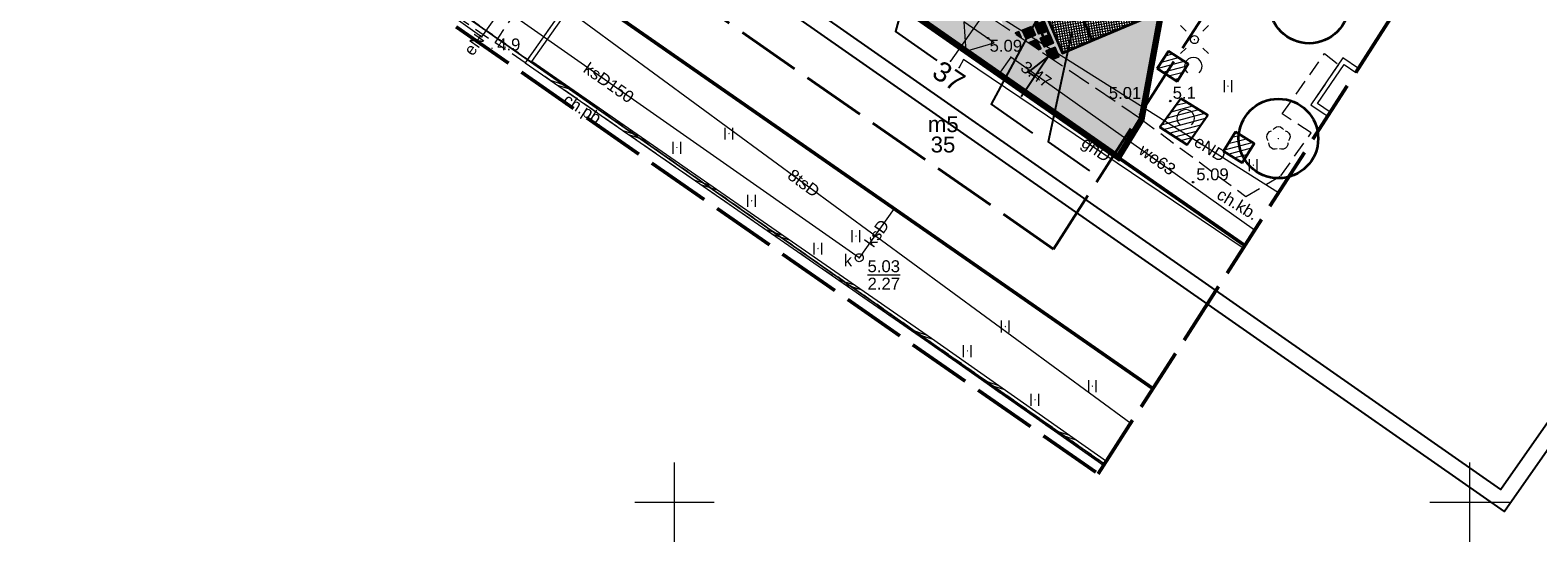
# Model space of a CAD drawing. Extents: x 5477758 to 5478338, y 5918296 to 5918505.
# Tile 22 of 135: x 5477859 to 5477954, y 5918298 to 5918330. Entities that reach past the tile are written whole.
import ezdxf
from ezdxf.enums import TextEntityAlignment as Align

# ---------------------------------------------------------------- set-up
doc = ezdxf.new("R2010")
doc.units = 0
doc.header["$PDSIZE"] = 0.75
for name, pattern in [('budynki akt$0$DASHED', [19.05, 12.7, -6.35]), ('L_0_06', [2, 1.5, -0.5]), ('PRZER1-1', [2, 1, -1]), ('PRZER2-1', [3, 2, -1]), ('PRZER4-1', [5, 4, -1])]:
    doc.linetypes.add(name, pattern=pattern)
doc.layers.get('0').update_dxf_attribs({"linetype": 'CONTINUOUS'})
for name, color, linetype in [('000_wejscia do budynków', 7, 'CONTINUOUS'), ('0_NAWIERZCHNIA UTWARDZONA_CHODNIK', 254, 'CONTINUOUS'), ('0_PROJEKTOWANE SPADKI TERENU', 7, 'CONTINUOUS'), ('0_PROJEKTOWANE ZABAWKI', 7, 'CONTINUOUS'), ('A_GRANICA OPRACOWANIA', 7, 'CONTINUOUS'), ('ZZ_PROJ-numeracja', 5, 'CONTINUOUS'), ('ZZ_ramka', 6, 'CONTINUOUS')]:
    doc.layers.add(name, color=color, linetype=linetype)
for name, color, linetype, lineweight in [('FrameItemsLayer$', 7, 'CONTINUOUS', 0), ('GESBZO', 7, 'CONTINUOUS', 50), ('GESBZO_O', 7, 'CONTINUOUS', 50), ('GESDZI', 7, 'CONTINUOUS', 18), ('GSPPRB', 7, 'CONTINUOUS', 20), ('GSPWPN', 7, 'CONTINUOUS', 13), ('GSPWPN_O', 7, 'CONTINUOUS', 13), ('GSSDSO', 7, 'CONTINUOUS', 18), ('GSSIIN', 7, 'CONTINUOUS', 18), ('GSSKOD', 7, 'PRZER2-1', 18), ('GSSKOD_O', 7, 'PRZER2-1', 18), ('GSSUTR', 7, 'PRZER2-1', 18), ('GUPELA', 7, 'CONTINUOUS', 18), ('GUPIWZ', 7, 'CONTINUOUS', 18), ('GUPIWZ_O', 7, 'CONTINUOUS', 18), ('GUPPRZ', 7, 'CONTINUOUS', 18), ('GUPPRZ_O', 7, 'CONTINUOUS', 18), ('OT_Rzedna', 7, 'CONTINUOUS', 18), ('pomiar', 7, 'CONTINUOUS', 18), ('wysokosci', 7, 'CONTINUOUS', 18), ('zakres', 150, 'PRZER4-1', 50), ('ZZ_grupa', 7, 'CONTINUOUS', 30), ('ZZ_grupa-krzewow-szraf', 7, 'CONTINUOUS', 13), ('ZZ_korona', 7, 'CONTINUOUS', 35), ('ZZ_PROJ-obrys-rabaty', 61, 'CONTINUOUS', 35), ('ZZ_PROJ-szraf-rabaty', 61, 'CONTINUOUS', 13), ('ZZ_trawnik', 62, 'CONTINUOUS', 50)]:
    doc.layers.add(name, color=color, linetype=linetype, lineweight=lineweight)
for name, color, linetype, lineweight, true_color in [('GEPADR_O', 7, 'CONTINUOUS', 18, 0x800040), ('GESUZY', 7, 'PRZER1-1', 18, 0x008000), ('GSPRDL', 7, 'CONTINUOUS', 18, 0x008000), ('GULEPR', 1, 'CONTINUOUS', 18, 0xff0000), ('GULEPR_O', 1, 'CONTINUOUS', 18, 0xff0000), ('GULGPR', 7, 'CONTINUOUS', 18, 0xeaea00), ('GULGPR_O', 7, 'CONTINUOUS', 18, 0xeaea00), ('GULKPR', 7, 'CONTINUOUS', 18, 0x803300), ('GULKPR_O', 7, 'CONTINUOUS', 18, 0x803300), ('GULTPR', 7, 'CONTINUOUS', 18, 0xff9100), ('GULTPR_O', 7, 'CONTINUOUS', 18, 0xff9100), ('GULWPR', 5, 'CONTINUOUS', 18, 0x0000ff), ('GULWPR_O', 5, 'CONTINUOUS', 18, 0x0000ff), ('GUPKSD', 7, 'CONTINUOUS', 18, 0x803300)]:
    doc.layers.add(name, color=color, linetype=linetype, lineweight=lineweight, true_color=true_color)
doc.layers.add('kołnierz', color=11, linetype='CONTINUOUS', lineweight=70, plot=False)
doc.styles.add('GEO-INFO', font='arial.ttf')
pattern_1 = [(194.933, (5477837.84446, 5918344.9947), (0.0818164, -0.3067773), [])]
pattern_2 = [(10.0427, (5477912.81635, 5918360.15222), (-0.0276831, 0.15631766), []), (100.0427, (5477912.81635, 5918360.15222), (-0.15631766, -0.0276831), [])]

# ---------------------------------------------------------------- blocks, each defined once
blk = doc.blocks.new('POINT')
at = {"color": 0}
blk.add_point((0, 0), dxfattribs=at)
blk = doc.blocks.new('ODTN_2')
at = {"color": 0}
for points in [[(-1.5, -0.5), (0.5, 0.5)], [(-0.5, -0.5), (1.5, 0.5)]]:
    blk.add_lwpolyline(points, dxfattribs=at)
blk = doc.blocks.new('OKRAG_PELNY')
at = {"color": 0}
blk.add_lwpolyline([(0, 0.5), (0.12941, 0.482963), (0.25, 0.433013), (0.353553, 0.353553), (0.433013, 0.25), (0.482963, 0.12941), (0.5, 0), (0.482963, -0.12941), (0.433013, -0.25), (0.353553, -0.353553), (0.25, -0.433013), (0.12941, -0.482963), (0, -0.5), (-0.12941, -0.482963), (-0.25, -0.433013), (-0.353553, -0.353553), (-0.433013, -0.25), (-0.482963, -0.12941), (-0.5, 0), (-0.482963, 0.12941), (-0.433013, 0.25), (-0.353553, 0.353553), (-0.25, 0.433013), (-0.12941, 0.482963)], close=True, dxfattribs=at)
blk = doc.blocks.new('KOLO')
blk.add_hatch(color=0).paths.add_polyline_path([(-0.5, 0), (-0.482963, -0.12941), (-0.433013, -0.25), (-0.353553, -0.353553), (-0.25, -0.433013), (-0.12941, -0.482963), (0, -0.5), (0.12941, -0.482963), (0.25, -0.433013), (0.353553, -0.353553), (0.433013, -0.25), (0.482963, -0.12941), (0.5, 0), (0.482963, 0.12941), (0.433013, 0.25), (0.353553, 0.353553), (0.25, 0.433013), (0.12941, 0.482963), (0, 0.5), (-0.12941, 0.482963), (-0.25, 0.433013), (-0.353553, 0.353553), (-0.433013, 0.25), (-0.482963, 0.12941)])
blk = doc.blocks.new('SPTRW')
at = {"color": 0}
for points in [[(-0.51332, 0.7233), (-0.51332, -0.7767)], [(0.48668, -0.7767), (0.48668, 0.7233)]]:
    blk.add_lwpolyline(points, dxfattribs=at)
blk = doc.blocks.new('SPDLP')
blk.add_hatch(color=0).paths.add_polyline_path([(0, -0.09), (0.027812, -0.085595), (0.052901, -0.072812), (0.072812, -0.052901), (0.085595, -0.027812), (0.09, 0), (0.085595, 0.027812), (0.072812, 0.052901), (0.052901, 0.072812), (0.027812, 0.085595), (0, 0.09), (-0.027812, 0.085595), (-0.052901, 0.072812), (-0.072812, 0.052901), (-0.085595, 0.027812), (-0.09, 0), (-0.085595, -0.027812), (-0.072812, -0.052901), (-0.052901, -0.072812), (-0.027812, -0.085595)])
at = {"color": 0}
for points in [[(-1.271938, -0.268652), (-1.40916, -0.048001), (-1.462858, 0.20623), (-1.426585, 0.463525), (-1.304695, 0.693003), (-1.11182, 0.867117), (-0.871109, 0.964971)], [(-0.648554, 1.126667), (-0.481106, 1.325358), (-0.255912, 1.454989), (0, 1.5), (0.255912, 1.454989), (0.481106, 1.325358), (0.648554, 1.126667)], [(0.871109, 0.964971), (1.11182, 0.867117), (1.304695, 0.693003), (1.426585, 0.463525), (1.462858, 0.20623), (1.40916, -0.048001), (1.271938, -0.268652)], [(-0.137547, -1.292703), (-0.389802, -1.355024), (-0.648184, -1.327532), (-0.881678, -1.213525), (-1.062258, -1.026689), (-1.168249, -0.78945), (-1.186929, -0.530282)], [(1.186929, -0.530282), (1.168249, -0.78945), (1.062258, -1.026689), (0.881678, -1.213525), (0.648184, -1.327532), (0.389802, -1.355024), (0.137547, -1.292703)]]:
    blk.add_lwpolyline(points, dxfattribs=at)
blk = doc.blocks.new('SUEO')
blk.add_hatch(color=0).paths.add_polyline_path([(-0.002174, 0.089974), (0.023762, 0.086807), (0.042561, 0.0793), (0.060131, 0.066965), (0.076266, 0.047786), (0.086234, 0.025762), (0.089972, 0.002226), (0.088646, -0.015553), (0.081114, -0.038994), (0.066834, -0.060276), (0.049699, -0.075033), (0.027576, -0.085671), (0.004027, -0.08991), (-0.019639, -0.087831), (-0.040932, -0.080154), (-0.059082, -0.067892), (-0.073734, -0.051607), (-0.08374, -0.032979), (-0.089221, -0.011817), (-0.089063, 0.012951), (-0.082571, 0.035806), (-0.069528, 0.057148), (-0.048957, 0.075519), (-0.026898, 0.085887)])
at = {"color": 0}
for points in [[(-1.767767, 1.767767), (-1.06066, 1.06066)], [(1.767767, 1.767767), (1.06066, 1.06066)], [(-1.767767, -1.767767), (-1.06066, -1.06066)], [(1.767767, -1.767767), (1.06066, -1.06066)]]:
    blk.add_lwpolyline(points, dxfattribs=at)
blk = doc.blocks.new('OTRN')
at = {"linetype": 'Continuous', "lineweight": 13}
blk.add_hatch(color=0, dxfattribs=at).paths.add_polyline_path([(0, -0.09, 1), (0, 0.09, 1)])
at = {"color": 0, "linetype": 'Continuous', "lineweight": 13}
blk.add_circle((0, 0), 0.0906, dxfattribs=at)
blk = doc.blocks.new('OTZK_1')
at = {"color": 0, "linetype": 'Continuous', "lineweight": 18}
blk.add_arc((0, 0), 1.1, 311.1859, 228.8141, dxfattribs=at)
blk = doc.blocks.new('zw$2EFF')
at = {"lineweight": 18}
blk.add_hatch(color=256, dxfattribs=at).paths.add_polyline_path([(-0.771, 0.963), (0, 0), (0.77, 0.963)])
blk.add_lwpolyline([(-0.771, 0.963), (0.77, 0.963), (0, 0), (-0.771, 0.963)], dxfattribs=at)
blk = doc.blocks.new('zw$76AF')
at = {"color": 0}
for p, q in [((-227.1, 43.6), (-226.7, 43.2)), ((-227.1, 43.6), (-227.1, -2.4)), ((-226.7, 43.2), (-227.1, 43.6)), ((-50.9, 43.6), (-227.1, 43.6)), ((-222.5, 39), (-226.7, 43.2)), ((-226.7, 43.2), (-222.5, 39)), ((-226.7, -2), (-222.5, 2.2)), ((-222.5, 2.2), (-226.7, -2)), ((-222.5, 39), (-222.2, 38.7)), ((-222.2, 38.7), (-222.5, 39)), ((-222.2, 2.5), (-222.5, 2.2)), ((-222.5, 2.2), (-222.2, 2.5)), ((-222.2, 40.6), (-222.2, 28)), ((-222.2, 28), (-222.2, 21.7)), ((-222.2, 6.9), (-222.2, 21.7)), ((-222.2, 6.9), (-222.2, 0.6)), ((-220, 40.6), (-220, 41.4)), ((-214, 41.4), (-220, 41.4)), ((-220, 28), (-220, 40.6)), ((-214, 39.8), (-220, 39.8)), ((-214, 38.6), (-220, 38.6)), ((-220, 21.7), (-220, 28)), ((-220, 6.9), (-220, 21.7)), ((-220, 0.6), (-220, 6.9)), ((-220, 2.6), (-214, 2.6)), ((-214, 1.4), (-220, 1.4)), ((-220, -0.2), (-220, 0.6)), ((-214, 41.4), (-214, 40.6)), ((-214, 40.6), (-214, 28)), ((-214, 28), (-214, 21.7)), ((-214, 6.9), (-214, 21.7)), ((-214, 6.9), (-214, 0.6)), ((-214, 0.6), (-214, -0.2)), ((-211.8, 28), (-211.8, 40.6)), ((-170.2, 38.6), (-211.8, 38.6)), ((-211.8, 21.7), (-211.8, 28)), ((-211.8, 6.9), (-211.8, 21.7)), ((-211.8, 0.6), (-211.8, 6.9)), ((-211.8, 2.6), (-170.2, 2.6)), ((-170.2, 40.6), (-170.2, 28)), ((-170.2, 28), (-170.2, 21.7)), ((-170.2, 6.9), (-170.2, 21.7)), ((-170.2, 6.9), (-170.2, 0.6)), ((-168, 40.6), (-168, 41.4)), ((-162, 41.4), (-168, 41.4)), ((-168, 28), (-168, 40.6)), ((-162, 39.8), (-168, 39.8)), ((-162, 38.6), (-168, 38.6)), ((-168, 21.7), (-168, 28)), ((-168, 6.9), (-168, 21.7)), ((-168, 0.6), (-168, 6.9)), ((-168, 2.6), (-162, 2.6)), ((-162, 1.4), (-168, 1.4)), ((-168, -0.2), (-168, 0.6)), ((-162, 41.4), (-162, 40.6)), ((-162, 40.6), (-162, 28)), ((-162, 28), (-162, 21.7)), ((-162, 6.9), (-162, 21.7)), ((-162, 6.9), (-162, 0.6)), ((-162, 0.6), (-162, -0.2)), ((-159.8, 28), (-159.8, 40.6)), ((-118.2, 38.6), (-159.8, 38.6)), ((-159.8, 21.7), (-159.8, 28)), ((-159.8, 6.9), (-159.8, 21.7)), ((-159.8, 0.6), (-159.8, 6.9)), ((-159.8, 2.6), (-118.2, 2.6)), ((-118.2, 40.6), (-118.2, 28)), ((-118.2, 28), (-118.2, 21.7)), ((-118.2, 6.9), (-118.2, 21.7)), ((-118.2, 6.9), (-118.2, 0.6)), ((-116, 40.6), (-116, 41.4)), ((-110, 41.4), (-116, 41.4)), ((-116, 28), (-116, 40.6)), ((-110, 39.8), (-116, 39.8)), ((-110, 38.6), (-116, 38.6)), ((-116, 21.7), (-116, 28)), ((-116, 6.9), (-116, 21.7)), ((-116, 0.6), (-116, 6.9)), ((-116, 2.6), (-110, 2.6)), ((-110, 1.4), (-116, 1.4)), ((-116, -0.2), (-116, 0.6)), ((-110, 41.4), (-110, 40.6)), ((-110, 40.6), (-110, 28)), ((-110, 28), (-110, 21.7)), ((-110, 6.9), (-110, 21.7)), ((-110, 6.9), (-110, 0.6)), ((-110, 0.6), (-110, -0.2)), ((-107.8, 28), (-107.8, 40.6)), ((-66.2, 38.6), (-107.8, 38.6)), ((-107.8, 21.7), (-107.8, 28)), ((-107.8, 6.9), (-107.8, 21.7)), ((-107.8, 0.6), (-107.8, 6.9)), ((-107.8, 2.6), (-66.2, 2.6)), ((-66.2, 40.6), (-66.2, 28)), ((-66.2, 28), (-66.2, 21.7)), ((-66.2, 6.9), (-66.2, 21.7)), ((-66.2, 6.9), (-66.2, 0.6)), ((-64, 40.6), (-64, 41.4)), ((-58, 41.4), (-64, 41.4)), ((-64, 28), (-64, 40.6)), ((-58, 39.8), (-64, 39.8)), ((-58, 38.6), (-64, 38.6)), ((-64, 21.7), (-64, 28)), ((-64, 6.9), (-64, 21.7)), ((-64, 0.6), (-64, 6.9)), ((-64, 2.6), (-58, 2.6)), ((-58, 1.4), (-64, 1.4)), ((-64, -0.2), (-64, 0.6)), ((-58, 41.4), (-58, 40.6)), ((-58, 40.6), (-58, 28)), ((-58, 28), (-58, 21.7)), ((-58, 6.9), (-58, 21.7)), ((-58, 6.9), (-58, 0.6)), ((-58, 0.6), (-58, -0.2)), ((-55.8, 28), (-55.8, 40.6)), ((-55.8, 38.7), (-55.5, 39)), ((-55.5, 39), (-55.8, 38.7)), ((-55.8, 21.7), (-55.8, 28)), ((-55.8, 6.9), (-55.8, 21.7)), ((-55.8, 0.6), (-55.8, 6.9)), ((-55.5, 2.2), (-55.8, 2.5)), ((-55.8, 2.5), (-55.5, 2.2)), ((-51.3, 43.2), (-55.5, 39)), ((-55.5, 39), (-51.3, 43.2)), ((-55.5, 2.2), (-51.3, -2)), ((-51.3, -2), (-55.5, 2.2)), ((-51.3, 43.2), (-50.9, 43.6)), ((-50.9, 43.6), (-51.3, 43.2)), ((-50.9, -2.4), (-50.9, 43.6)), ((-226.7, -2), (-227.1, -2.4)), ((-227.1, -2.4), (-226.7, -2)), ((-227.1, -2.4), (-50.9, -2.4)), ((-214, -0.2), (-220, -0.2)), ((-162, -0.2), (-168, -0.2)), ((-110, -0.2), (-116, -0.2)), ((-58, -0.2), (-64, -0.2)), ((-50.9, -2.4), (-51.3, -2)), ((-51.3, -2), (-50.9, -2.4))]:
    blk.add_line(p, q, dxfattribs=at)
for centre in [(-224.6, 20.6), (-53.4, 20.6)]:
    blk.add_circle(centre, 1.6, dxfattribs=at)
for centre, start, end in [((-221.1, 40.6), 0, 180), ((-221.1, 28), 180, 0), ((-221.1, 0.6), 180, 0), ((-212.9, 40.6), 0, 180), ((-212.9, 28), 180, 0), ((-212.9, 0.6), 180, 0), ((-169.1, 40.6), 0, 180), ((-169.1, 28), 180, 0), ((-169.1, 0.6), 180, 0), ((-160.9, 40.6), 0, 180), ((-160.9, 28), 180, 0), ((-160.9, 0.6), 180, 0), ((-117.1, 40.6), 0, 180), ((-117.1, 28), 180, 0), ((-117.1, 0.6), 180, 0), ((-108.9, 40.6), 0, 180), ((-108.9, 28), 180, 0), ((-108.9, 0.6), 180, 0), ((-65.1, 40.6), 0, 180), ((-65.1, 28), 180, 0), ((-65.1, 0.6), 180, 0), ((-56.9, 40.6), 0, 180), ((-56.9, 28), 180, 0), ((-56.9, 0.6), 180, 0)]:
    blk.add_arc(centre, 1.1, start, end, dxfattribs=at)

msp = doc.modelspace()

# ---------------------------------------------------------------- hatches: boundary and pattern name
at = {"lineweight": 0}
for points in [[(5477923.224, 5918330.248), (5477923.457, 5918329.695), (5477922.904, 5918329.462), (5477922.671, 5918330.015)], [(5477921.435, 5918329.494), (5477921.451, 5918329.483), (5477921.688, 5918329.317), (5477921.806, 5918329.234), (5477921.657, 5918329.588)], [(5477922.44, 5918329.918), (5477922.673, 5918329.365), (5477922.121, 5918329.132), (5477921.888, 5918329.685)], [(5477923.573, 5918329.419), (5477923.806, 5918328.866), (5477923.254, 5918328.633), (5477923.02, 5918329.186)], [(5477922.306, 5918328.884), (5477922.887, 5918328.478), (5477923.023, 5918328.536), (5477922.79, 5918329.089)], [(5477923.757, 5918327.869), (5477924.156, 5918328.037), (5477923.923, 5918328.589), (5477923.37, 5918328.356), (5477923.5, 5918328.049)]]:
    msp.add_hatch(color=254, dxfattribs=at).paths.add_polyline_path(points)
at = {"layer": '0_NAWIERZCHNIA UTWARDZONA_CHODNIK', "transparency": 33554636}
msp.add_hatch(color=256, dxfattribs=at).paths.add_polyline_path([(5477908.466, 5918357.953), (5477910.48, 5918356.535), (5477909.862, 5918355.583), (5477905.988, 5918350.001), (5477901.191, 5918343.092), (5477908.476, 5918338.173), (5477917.75, 5918331.911), (5477921.163, 5918329.606), (5477926.69, 5918325.875), (5477929.362, 5918324.071), (5477927.905, 5918321.692), (5477920.079, 5918327.139), (5477908.934, 5918334.9), (5477901.4, 5918340.146), (5477899.789, 5918341.268), (5477896.501, 5918343.587), (5477896.259, 5918344.15), (5477895.011, 5918344.835), (5477894.38, 5918345.124), (5477893.823, 5918345.456), (5477893.278, 5918345.836), (5477892.005, 5918346.724), (5477892.445, 5918347.336), (5477895.358, 5918351.387), (5477898.133, 5918349.668), (5477900.686, 5918348.087), (5477901.03, 5918348.011), (5477901.353, 5918348.025), (5477901.759, 5918348.207), (5477903.132, 5918350.182), (5477904.814, 5918352.63), (5477908.466, 5918357.953)])
at = {"layer": 'ZZ_grupa-krzewow-szraf'}
h = msp.add_hatch(dxfattribs=at)
h.set_pattern_fill('ANSI31', color=256, scale=0.1, angle=90)
h.set_pattern_definition(pattern_1)
h.paths.add_polyline_path([(5477930.349, 5918327.267), (5477931.602, 5918326.464), (5477932.305, 5918327.559), (5477931.052, 5918328.363)])
h = msp.add_hatch(dxfattribs=at)
h.set_pattern_fill('ANSI31', color=256, scale=0.1, angle=90)
h.set_pattern_definition(pattern_1)
h.paths.add_polyline_path([(5477930.516, 5918323.586), (5477932.225, 5918322.484), (5477933.524, 5918324.349), (5477931.829, 5918325.387)])
h = msp.add_hatch(dxfattribs=at)
h.set_pattern_fill('ANSI31', color=256, scale=0.1, angle=90)
h.set_pattern_definition(pattern_1)
h.paths.add_polyline_path([(5477934.521, 5918322.077), (5477935.693, 5918321.342), (5477936.452, 5918322.551), (5477935.28, 5918323.286)])
at = {"layer": 'ZZ_PROJ-szraf-rabaty'}
h = msp.add_hatch(dxfattribs=at)
h.set_pattern_fill('ANSI37', color=256, scale=0.05)
h.set_pattern_definition(pattern_2)
h.paths.add_polyline_path([(5477928.041, 5918335.208), (5477928.018, 5918335.262), (5477927.064, 5918333.741), (5477926.084, 5918334.384), (5477924.324, 5918333.642), (5477926.267, 5918329.035), (5477929.983, 5918330.602)])
h = msp.add_hatch(dxfattribs=at)
h.set_pattern_fill('ANSI37', color=256, scale=0.05)
h.set_pattern_definition(pattern_2)
h.paths.add_polyline_path([(5477924.324, 5918333.642), (5477922.451, 5918332.853), (5477924.394, 5918328.245), (5477926.267, 5918329.035)])
at = {"layer": 'ZZ_trawnik', "lineweight": 13}
h = msp.add_hatch(dxfattribs=at)
h.set_pattern_fill('GRASS', color=256, scale=0.01)
h.set_pattern_definition([(55.0427, (5477912.81635, 5918360.15222), (-0.0442929, 0.25010825), [0.047625, -0.3115852]), (10.0427, (5477912.81635, 5918360.15222), (-0.044293, 0.2501082), [0.047625, -0.206375]), (100.0427, (5477912.81635, 5918360.15222), (-0.2501082, -0.044293), [0.047625, -0.206375])])
edge = h.paths.add_edge_path()
edge.add_line((5477910.486, 5918356.546), (5477909.864, 5918355.581))
edge.add_line((5477909.864, 5918355.581), (5477913.61, 5918346.712))
edge.add_arc((5477915.363, 5918342.567), 4.5, 19.64217, 112.92879, ccw=False)
edge.add_arc((5477915.363, 5918342.567), 4.5, 292.91978, 19.64217, ccw=False)
edge.add_line((5477917.116, 5918338.423), (5477920.707, 5918329.915))
edge.add_line((5477920.707, 5918329.915), (5477929.399, 5918324.045))
edge.add_line((5477929.399, 5918324.045), (5477932.36, 5918340.435))
edge.add_line((5477932.36, 5918340.435), (5477930.095, 5918342.077))
edge.add_line((5477930.095, 5918342.077), (5477930.027, 5918341.983))
edge.add_line((5477930.027, 5918341.983), (5477929.147, 5918340.768))
edge.add_line((5477929.147, 5918340.768), (5477927.528, 5918341.942))
edge.add_line((5477927.528, 5918341.942), (5477928.408, 5918343.157))
edge.add_line((5477928.408, 5918343.157), (5477927.211, 5918344.025))
edge.add_line((5477927.211, 5918344.025), (5477927.519, 5918344.426))
edge.add_line((5477927.519, 5918344.426), (5477910.486, 5918356.546))
h.paths.add_polyline_path([(5477912.202, 5918354.631), (5477913.775, 5918353.396), (5477912.848, 5918352.216), (5477911.275, 5918353.451)], flags=16)
edge = h.paths.add_edge_path(flags=16)
edge.add_arc((5477918.5, 5918348.508), 0.5, 0, 360)
edge = h.paths.add_edge_path(flags=16)
edge.add_arc((5477921.63, 5918344.886), 0.5, 0, 360)
edge = h.paths.add_edge_path(flags=16)
edge.add_arc((5477922.074, 5918340.161), 0.5, 0, 360)
edge = h.paths.add_edge_path(flags=16)
edge.add_line((5477925.736, 5918338.889), (5477923.793, 5918335.888))
edge.add_line((5477923.793, 5918335.888), (5477926.084, 5918334.384))
edge.add_line((5477926.084, 5918334.384), (5477922.451, 5918332.853))
edge.add_line((5477922.451, 5918332.853), (5477924.394, 5918328.245))
edge.add_line((5477924.394, 5918328.245), (5477929.983, 5918330.602))
edge.add_line((5477929.983, 5918330.602), (5477928.047, 5918335.194))
edge.add_line((5477928.047, 5918335.194), (5477928.018, 5918335.262))
edge.add_line((5477928.018, 5918335.262), (5477928.976, 5918336.78))
edge.add_line((5477928.976, 5918336.78), (5477925.744, 5918338.901))

# ---------------------------------------------------------------- linework, layer by layer
for points in [[(5477923.224, 5918330.248), (5477923.457, 5918329.695), (5477922.904, 5918329.462), (5477922.671, 5918330.015), (5477923.224, 5918330.248)], [(5477922.44, 5918329.918), (5477922.673, 5918329.365), (5477922.121, 5918329.132), (5477921.888, 5918329.685), (5477922.44, 5918329.918)], [(5477923.573, 5918329.419), (5477923.806, 5918328.866), (5477923.254, 5918328.633), (5477923.02, 5918329.186), (5477923.573, 5918329.419)], [(5477922.79, 5918329.089), (5477922.306, 5918328.884), (5477922.887, 5918328.478), (5477923.023, 5918328.536), (5477922.789, 5918329.088)]]:
    msp.add_lwpolyline(points)
at = {"lineweight": -2}
for points in [[(5477921.688, 5918329.317), (5477921.806, 5918329.234), (5477921.657, 5918329.588), (5477921.435, 5918329.494), (5477921.451, 5918329.483), (5477921.688, 5918329.317)], [(5477923.757, 5918327.869), (5477924.156, 5918328.037), (5477923.923, 5918328.589), (5477923.37, 5918328.356), (5477923.5, 5918328.049), (5477923.757, 5918327.869)]]:
    msp.add_lwpolyline(points, dxfattribs=at)
at = {"color": 7, "linetype": 'Continuous', "lineweight": 13, "flags": 128}
for points in [[(5477900, 5918297.5), (5477900, 5918302.5)], [(5477897.5, 5918300), (5477902.5, 5918300)]]:
    msp.add_lwpolyline(points, dxfattribs=at)
at = {"layer": '0_PROJEKTOWANE SPADKI TERENU'}
msp.add_lwpolyline([(5477921.786, 5918325.523), (5477923.485, 5918328.039), (5477922.24, 5918327.047), (5477922.635, 5918326.78)], dxfattribs=at)
at = {"layer": 'A_GRANICA OPRACOWANIA', "color": 1, "linetype": 'budynki akt$0$DASHED', "ltscale": 0.1, "const_width": 0.4}
msp.add_lwpolyline([(5477902.984, 5918361.774), (5477916.9, 5918352.076), (5477917.564, 5918351.614), (5477920.33, 5918349.686), (5477925.008, 5918346.426), (5477927.636, 5918344.595), (5477927.224, 5918344.001), (5477929.613, 5918342.342), (5477930.353, 5918341.828), (5477931.84, 5918340.796), (5477932.36, 5918340.435), (5477932.052, 5918338.73), (5477931.779, 5918337.302), (5477931.203, 5918334.286), (5477930.468, 5918330.081), (5477929.362, 5918324.071), (5477927.904, 5918321.69), (5477892.005, 5918346.724), (5477902.984, 5918361.774)], dxfattribs=at)
at = {"layer": 'FrameItemsLayer$', "color": 7, "linetype": 'Continuous', "lineweight": 18}
for points in [[(5477950, 5918297.5), (5477950, 5918302.5)], [(5477947.5, 5918300), (5477952.5, 5918300)]]:
    msp.add_lwpolyline(points, dxfattribs=at)
at = {"layer": 'GESBZO', "color": 7, "linetype": 'Continuous', "lineweight": 50}
for points in [[(5477893.633, 5918332.514), (5477899.789, 5918341.268), (5477935.862, 5918316.151)], [(5477930.083, 5918307.137), (5477893.633, 5918332.514)]]:
    msp.add_lwpolyline(points, dxfattribs=at)
at = {"layer": 'GESDZI', "color": 7, "linetype": 'Continuous', "lineweight": 18}
for points in [[(5477927.041, 5918302.392), (5477865.49, 5918345.57), (5477899.13, 5918390.84), (5477901.96, 5918388.82), (5477916.33, 5918408.95), (5477922.92, 5918418.17), (5477913.96, 5918422.85), (5477897.73, 5918431.34), (5477895.359, 5918432.58)], [(5477972.897, 5918373.915), (5477916.33, 5918408.95), (5477901.96, 5918388.82), (5477899.13, 5918390.84), (5477865.49, 5918345.57), (5477927.041, 5918302.392)]]:
    msp.add_lwpolyline(points, dxfattribs=at)
at = {"layer": 'GESUZY', "color": 96, "linetype": 'PRZER1-1', "lineweight": 18, "ltscale": 0.5, "true_color": 0x008000}
for points in [[(5477927.041, 5918302.392), (5477865.49, 5918345.57), (5477899.13, 5918390.84), (5477901.96, 5918388.82), (5477916.33, 5918408.95), (5477972.897, 5918373.915)], [(5477972.897, 5918373.915), (5477916.33, 5918408.95), (5477901.96, 5918388.82), (5477899.13, 5918390.84), (5477865.49, 5918345.57), (5477927.041, 5918302.392)]]:
    msp.add_lwpolyline(points, dxfattribs=at)
at = {"layer": 'GSPPRB', "color": 7, "linetype": 'Continuous', "lineweight": 20}
for p in [(5477887.81, 5918329.34), (5477887.89, 5918329.27), (5477917.343, 5918327.741), (5477917.892, 5918327.347), (5477920.376, 5918326.903), (5477913.802, 5918318.472)]:
    msp.add_point(p, dxfattribs=at)
at = {"layer": 'GSSDSO', "color": 7, "linetype": 'Continuous', "lineweight": 18}
for points in [[(5477893.905, 5918332.325), (5477890.614, 5918327.638), (5477915.986, 5918310.045), (5477926.989, 5918302.31)], [(5477927.151, 5918302.563), (5477916.158, 5918310.291), (5477891.033, 5918327.713), (5477894.15, 5918332.153), (5477893.905, 5918332.325)], [(5477943, 5918327.284), (5477942.027, 5918327.942), (5477940.015, 5918324.991), (5477941.068, 5918324.27)], [(5477941.23, 5918324.523), (5477940.432, 5918325.069), (5477942.107, 5918327.526), (5477942.838, 5918327.031)]]:
    msp.add_lwpolyline(points, dxfattribs=at)
at = {"layer": 'GSSIIN', "color": 7, "linetype": 'Continuous', "lineweight": 18}
msp.add_lwpolyline([(5477887.89, 5918329.27), (5477889.34, 5918331.3), (5477886.49, 5918333.34), (5477885.03, 5918331.3)], close=True, dxfattribs=at)
at = {"layer": 'GSSKOD', "color": 7, "linetype": 'PRZER2-1', "lineweight": 18, "ltscale": 0.5}
for points in [[(5477953.955, 5918344.371), (5477918.892, 5918368.876), (5477912.816, 5918360.152), (5477909.863, 5918355.582), (5477916.678, 5918350.56), (5477917.405, 5918351.474), (5477927.496, 5918344.442), (5477926.88, 5918343.51), (5477932.252, 5918339.779), (5477929.362, 5918324.071), (5477935.927, 5918319.225), (5477938.124, 5918320.534), (5477940.031, 5918323.232), (5477938.216, 5918324.426), (5477940.878, 5918328.21), (5477941.747, 5918327.531), (5477940.015, 5918324.991), (5477941.068, 5918324.27)], [(5477870.317, 5918349.4), (5477869.771, 5918348.801), (5477870.01, 5918348.68), (5477867.11, 5918344.52), (5477871.128, 5918341.686), (5477870.859, 5918341.3), (5477871.031, 5918341.085), (5477873.313, 5918339.863), (5477873.415, 5918339.581), (5477880.039, 5918334.837), (5477883.77, 5918332.299), (5477888.72, 5918328.897)], [(5477935.861, 5918316.15), (5477899.789, 5918341.268), (5477893.633, 5918332.514), (5477893.905, 5918332.325), (5477890.614, 5918327.638), (5477888.72, 5918328.897), (5477897.292, 5918341.743)], [(5477890.614, 5918327.638), (5477915.986, 5918310.045), (5477926.989, 5918302.31)]]:
    msp.add_lwpolyline(points, dxfattribs=at)
at = {"layer": 'GSSUTR', "color": 7, "linetype": 'PRZER2-1', "lineweight": 18, "ltscale": 0.5}
for points in [[(5477934.807, 5918326.187), (5477934.797, 5918326.167), (5477934.817, 5918326.167)], [(5477903.422, 5918323.201), (5477903.412, 5918323.181), (5477903.432, 5918323.181)], [(5477900.145, 5918322.314), (5477900.135, 5918322.294), (5477900.155, 5918322.294)], [(5477936.394, 5918321.222), (5477936.384, 5918321.202), (5477936.404, 5918321.202)], [(5477904.855, 5918318.969), (5477904.845, 5918318.949), (5477904.865, 5918318.949)], [(5477909.019, 5918315.966), (5477909.009, 5918315.946), (5477909.029, 5918315.946)], [(5477911.408, 5918316.751), (5477911.398, 5918316.731), (5477911.418, 5918316.731)], [(5477920.794, 5918311.074), (5477920.784, 5918311.054), (5477920.804, 5918311.054)], [(5477918.405, 5918309.526), (5477918.395, 5918309.506), (5477918.415, 5918309.506)], [(5477922.659, 5918306.455), (5477922.649, 5918306.435), (5477922.669, 5918306.435)], [(5477926.277, 5918307.319), (5477926.267, 5918307.299), (5477926.287, 5918307.299)]]:
    msp.add_lwpolyline(points, close=True, dxfattribs=at)
at = {"layer": 'GULEPR', "color": 1, "linetype": 'Continuous', "lineweight": 18, "true_color": 0xff0000}
for points in [[(5477937.976, 5918319.447), (5477919.661, 5918331.002), (5477917.343, 5918327.741)], [(5477887.81, 5918329.34), (5477887.564, 5918328.993)]]:
    msp.add_lwpolyline(points, dxfattribs=at)
at = {"layer": 'GULGPR', "color": 2, "linetype": 'Continuous', "lineweight": 18, "true_color": 0xeaea00}
msp.add_lwpolyline([(5477935.744, 5918315.967), (5477918.174, 5918327.841), (5477917.892, 5918327.347)], dxfattribs=at)
at = {"layer": 'GULKPR', "color": 36, "linetype": 'Continuous', "lineweight": 18, "true_color": 0x803300}
for points in [[(5477911.614, 5918315.37), (5477880.14, 5918337.42)], [(5477913.802, 5918318.472), (5477911.614, 5918315.37)]]:
    msp.add_lwpolyline(points, dxfattribs=at)
at = {"layer": 'GULTPR', "color": 30, "linetype": 'Continuous', "lineweight": 18, "true_color": 0xff9100}
msp.add_lwpolyline([(5477887.561, 5918335.178), (5477928.691, 5918304.966)], dxfattribs=at)
at = {"layer": 'GULWPR', "color": 5, "linetype": 'Continuous', "lineweight": 18, "true_color": 0x0000ff}
msp.add_lwpolyline([(5477936.472, 5918317.101), (5477921.15, 5918327.99), (5477920.376, 5918326.903)], dxfattribs=at)
at = {"layer": 'GUPPRZ_O', "color": 36, "linetype": 'Continuous', "lineweight": 9, "true_color": 0x803300, "flags": 128}
msp.add_lwpolyline([(5477912.139, 5918314.29), (5477914.178, 5918314.29)], dxfattribs=at)
at = {"layer": 'kołnierz', "linetype": 'PRZER4-1', "lineweight": 50}
msp.add_lwpolyline([(5477977.309, 5918380.798), (5477954.837, 5918395.479), (5477993.178, 5918463.057), (5477934.574, 5918496.308), (5477890.354, 5918424.446), (5477901.969, 5918417.467), (5477859.483, 5918348.301), (5477882.168, 5918332.75), (5477926.647, 5918301.778)], close=True, dxfattribs=at)
at = {"layer": 'OT_Rzedna', "color": 7}
msp.add_point((5477919.709, 5918329.187), dxfattribs=at)
at = {"layer": 'pomiar', "linetype": 'L_0_06', "lineweight": 13, "flags": 128}
msp.add_lwpolyline([(5477929.362, 5918324.071), (5477901.191, 5918343.092), (5477909.863, 5918355.582)], dxfattribs=at)
at = {"layer": 'zakres', "linetype": 'PRZER4-1', "lineweight": 40}
msp.add_lwpolyline([(5477963.54, 5918377.848), (5477941.504, 5918392.244), (5477979.546, 5918459.295), (5477938.033, 5918482.848), (5477904.167, 5918427.813), (5477915.775, 5918420.837), (5477872.982, 5918351.171), (5477887.852, 5918340.978), (5477923.836, 5918315.921)], close=True, dxfattribs=at)
at = {"layer": 'ZZ_grupa'}
for points in [[(5477930.349, 5918327.267), (5477931.052, 5918328.363), (5477932.305, 5918327.559), (5477931.602, 5918326.464), (5477930.349, 5918327.267)], [(5477931.829, 5918325.387), (5477933.524, 5918324.349), (5477932.225, 5918322.484), (5477930.516, 5918323.586), (5477931.829, 5918325.387)], [(5477934.521, 5918322.077), (5477935.693, 5918321.342), (5477936.452, 5918322.551), (5477935.28, 5918323.286), (5477934.521, 5918322.077)]]:
    msp.add_lwpolyline(points, dxfattribs=at)
at = {"layer": 'ZZ_korona'}
for centre in [(5477939.903, 5918331.356, 10.12), (5477937.969, 5918322.869, 10.12)]:
    msp.add_circle(centre, 2.5, dxfattribs=at)
at = {"layer": 'ZZ_PROJ-numeracja', "flags": 128}
for points in [[(5477915.141, 5918334.141), (5477913.894, 5918329.595), (5477916.498, 5918327.774)], [(5477923.809, 5918332.301), (5477919.903, 5918325.037), (5477922.507, 5918323.216)], [(5477924.972, 5918329.559), (5477923.489, 5918322.659), (5477926.093, 5918320.839)]]:
    msp.add_lwpolyline(points, dxfattribs=at)
at = {"layer": 'ZZ_PROJ-obrys-rabaty'}
msp.add_line((5477924.324, 5918333.642), (5477926.267, 5918329.035), dxfattribs=at)
for points in [[(5477928.041, 5918335.208), (5477928.018, 5918335.262), (5477927.064, 5918333.741), (5477926.084, 5918334.384), (5477924.324, 5918333.642), (5477926.267, 5918329.035), (5477929.983, 5918330.602), (5477928.041, 5918335.208)], [(5477924.324, 5918333.642), (5477922.451, 5918332.853), (5477924.394, 5918328.245), (5477926.267, 5918329.035), (5477924.324, 5918333.642)]]:
    msp.add_lwpolyline(points, dxfattribs=at)
at = {"layer": 'ZZ_ramka'}
for points in [[(5477986.229, 5918348.093), (5477952.195, 5918299.41), (5477883.35, 5918347.539), (5477917.385, 5918396.222)], [(5477984.837, 5918347.847), (5477951.948, 5918300.803), (5477886.382, 5918346.64), (5477919.27, 5918393.684)]]:
    msp.add_lwpolyline(points, close=True, dxfattribs=at)

# ---------------------------------------------------------------- block references
at = {"layer": '000_wejscia do budynków', "lineweight": 0, "xscale": -1.5, "yscale": 1.5, "zscale": 1.5, "rotation": 325.048567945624}
msp.add_blockref('zw$2EFF', (5477918.313, 5918328.371), dxfattribs=at)
at = {"layer": '0_PROJEKTOWANE ZABAWKI', "xscale": 0.01, "yscale": 0.01, "zscale": 0.01, "rotation": 292.8629727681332}
msp.add_blockref('zw$76AF', (5477923.494, 5918328.496), dxfattribs=at)
at = {"layer": 'GSPRDL', "color": 96, "lineweight": 18, "true_color": 0x008000, "xscale": 0.5, "yscale": 0.5}
msp.add_blockref('SPDLP', (5477937.969, 5918322.869), dxfattribs=at)
at = {"layer": 'GSPWPN', "color": 7, "lineweight": 13, "xscale": 0.09, "yscale": 0.09}
msp.add_blockref('KOLO', (5477888.526, 5918328.552), dxfattribs=at)
at = {"layer": 'GSSDSO', "color": 7, "lineweight": 18, "xscale": 0.5}
for p, yscale, rotation in [((5477892.959, 5918326.194), 0.299999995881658, 145.2624963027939), ((5477897.479, 5918323.06), 0.299999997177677, 145.262496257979), ((5477901.999, 5918319.926), 0.299999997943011, 145.2624963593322), ((5477906.518, 5918316.792), 0.29999999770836, 145.262496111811), ((5477911.038, 5918313.658), 0.299999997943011, 145.2624963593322), ((5477915.558, 5918310.524), 0.299999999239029, 145.2624963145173), ((5477920.061, 5918307.364), 0.299999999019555, 144.8939241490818), ((5477924.56, 5918304.201), 0.299999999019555, 144.8939241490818)]:
    msp.add_blockref('ODTN_2', p, dxfattribs=dict(at, yscale=yscale, rotation=rotation))
at = {"layer": 'GSSUTR', "color": 7, "lineweight": 18, "xscale": 0.5, "yscale": 0.5}
for p in [(5477934.807, 5918326.177), (5477903.422, 5918323.191), (5477900.145, 5918322.304), (5477936.394, 5918321.212), (5477904.855, 5918318.959), (5477911.408, 5918316.741), (5477909.019, 5918315.956), (5477920.794, 5918311.064), (5477918.405, 5918309.516), (5477926.277, 5918307.309), (5477922.659, 5918306.445)]:
    msp.add_blockref('SPTRW', p, dxfattribs=at)
at = {"layer": 'GUPELA', "color": 7, "lineweight": 18, "xscale": 0.5, "yscale": 0.5}
for name, p in [('SUEO', (5477932.692, 5918329.094, 10.15)), ('OKRAG_PELNY', (5477932.692, 5918329.094, 10.16))]:
    msp.add_blockref(name, p, dxfattribs=at)
at = {"layer": 'GUPIWZ', "color": 7, "lineweight": 18, "xscale": 0.5, "yscale": 0.5}
msp.add_blockref('OKRAG_PELNY', (5477911.614, 5918315.37), dxfattribs=at)
at = {"layer": 'GUPKSD', "color": 36, "lineweight": 18, "true_color": 0x803300, "xscale": 0.5, "yscale": 0.5}
msp.add_blockref('POINT', (5477911.614, 5918315.37), dxfattribs=at)
at = {"layer": 'GUPPRZ', "color": 5, "lineweight": 18, "true_color": 0x0000ff}
msp.add_blockref('POINT', (5477921.15, 5918327.99), dxfattribs=at)
at = {"layer": 'GUPPRZ', "color": 36, "lineweight": 18, "true_color": 0x803300}
msp.add_blockref('POINT', (5477911.614, 5918315.37), dxfattribs=at)
at = {"layer": 'OT_Rzedna', "color": 7, "linetype": 'Continuous', "xscale": 0.5, "yscale": 0.5, "zscale": 0.5}
for p in [(5477919.709, 5918329.187), (5477931.168, 5918325.229), (5477929.362, 5918324.071), (5477932.606, 5918320.126)]:
    msp.add_blockref('OTRN', p, dxfattribs=at)
at = {"layer": 'pomiar', "color": 96, "linetype": 'Continuous', "true_color": 0x008000, "xscale": 0.5, "yscale": 0.5, "zscale": 0.5}
for p in [(5477932.624, 5918327.423), (5477932.142, 5918324.14)]:
    msp.add_blockref('OTZK_1', p, dxfattribs=at)

# ---------------------------------------------------------------- texts
at = {"layer": 'GEPADR_O', "color": 236, "linetype": 'Continuous', "lineweight": 0, "true_color": 0x800040, "style": 'GEO-INFO'}
msp.add_text('37', height=1.25, rotation=325.81, dxfattribs=at).set_placement((5477916.801, 5918327.852), align=Align.TOP_LEFT)
at = {"layer": 'GESBZO_O', "color": 7, "linetype": 'Continuous', "lineweight": 0, "style": 'GEO-INFO'}
msp.add_text('m5', height=1, dxfattribs=at).set_placement((5477917.867, 5918323.275), align=Align.RIGHT)
at = {"layer": 'GESBZO_O', "color": 1, "linetype": 'Continuous', "lineweight": 0, "true_color": 0xff0000, "style": 'GEO-INFO'}
msp.add_text('35', height=1, dxfattribs=at).set_placement((5477916.881, 5918322.995), align=Align.TOP_CENTER)
at = {"layer": 'GSPWPN_O', "color": 7, "linetype": 'Continuous', "lineweight": 0, "style": 'GEO-INFO'}
msp.add_text('4.9', height=0.75, dxfattribs=at).set_placement((5477888.848, 5918328.413))
at = {"layer": 'GSSKOD_O', "color": 7, "linetype": 'Continuous', "lineweight": 0, "style": 'GEO-INFO'}
msp.add_text('ch.pb.', height=0.75, rotation=327.72435, dxfattribs=at).set_placement((5477894.327, 5918324.674), align=Align.MIDDLE_CENTER)
msp.add_text('ch.kb.', height=0.75, rotation=328.61977, dxfattribs=at).set_placement((5477935.417, 5918318.751), align=Align.MIDDLE)
at = {"layer": 'GULEPR_O', "color": 1, "linetype": 'Continuous', "lineweight": 0, "true_color": 0xff0000, "style": 'GEO-INFO'}
for s, rotation, p in [('eN', 54.66159, (5477887.394, 5918328.778)), ('eND', 327.75169, (5477933.678, 5918322.231))]:
    msp.add_text(s, height=0.75, rotation=rotation, dxfattribs=at).set_placement(p, align=Align.MIDDLE_CENTER)
at = {"layer": 'GULGPR_O', "color": 2, "linetype": 'Continuous', "lineweight": 0, "true_color": 0xeaea00, "style": 'GEO-INFO'}
msp.add_text('gnD', height=0.75, rotation=325.94917, dxfattribs=at).set_placement((5477926.516, 5918322.198), align=Align.MIDDLE_CENTER)
at = {"layer": 'GULKPR_O', "color": 36, "linetype": 'Continuous', "lineweight": 0, "true_color": 0x803300, "style": 'GEO-INFO'}
for s, rotation, p in [('ksD150', 324.98562, (5477895.877, 5918326.395)), ('ksD', 54.79996, (5477912.708, 5918316.921))]:
    msp.add_text(s, height=0.75, rotation=rotation, dxfattribs=at).set_placement(p, align=Align.MIDDLE)
at = {"layer": 'GULTPR_O', "color": 30, "linetype": 'Continuous', "lineweight": 0, "true_color": 0xff9100, "style": 'GEO-INFO'}
msp.add_text('8tsD', height=0.75, rotation=323.70144, dxfattribs=at).set_placement((5477908.126, 5918320.072), align=Align.MIDDLE_CENTER)
at = {"layer": 'GULWPR_O', "color": 5, "linetype": 'Continuous', "lineweight": 0, "true_color": 0x0000ff, "style": 'GEO-INFO'}
msp.add_text('wo63', height=0.75, rotation=324.60078, dxfattribs=at).set_placement((5477930.363, 5918321.542), align=Align.MIDDLE_CENTER)
at = {"layer": 'GUPIWZ_O', "color": 7, "linetype": 'Continuous', "lineweight": 0, "style": 'GEO-INFO'}
msp.add_text('k', height=0.75, dxfattribs=at).set_placement((5477911.171, 5918314.832), align=Align.RIGHT)
at = {"layer": 'GUPPRZ_O', "color": 5, "linetype": 'Continuous', "lineweight": 0, "true_color": 0x0000ff, "style": 'GEO-INFO'}
msp.add_text('3.47', height=0.75, rotation=324.7485, dxfattribs=at).set_placement((5477923.569, 5918326.324), align=Align.MIDDLE_RIGHT)
at = {"layer": 'GUPPRZ_O', "color": 36, "linetype": 'Continuous', "lineweight": 0, "true_color": 0x803300, "style": 'GEO-INFO'}
for s, p in [('5.03', (5477912.139, 5918314.463)), ('2.27', (5477912.139, 5918313.368))]:
    msp.add_text(s, height=0.75, dxfattribs=at).set_placement(p)
at = {"layer": 'pomiar', "color": 7, "style": 'GEO-INFO'}
msp.add_text('5.1', height=0.75, dxfattribs=at).set_placement((5477931.324, 5918326.123), align=Align.TOP_LEFT)
at = {"layer": 'wysokosci', "color": 7, "style": 'GEO-INFO'}
for s, p in [('5.09', (5477919.814, 5918329.083)), ('5.01', (5477927.306, 5918326.112)), ('5.09', (5477932.807, 5918320.995))]:
    msp.add_text(s, height=0.75, dxfattribs=at).set_placement(p, align=Align.TOP_LEFT)

doc.saveas('drawing.dxf')
